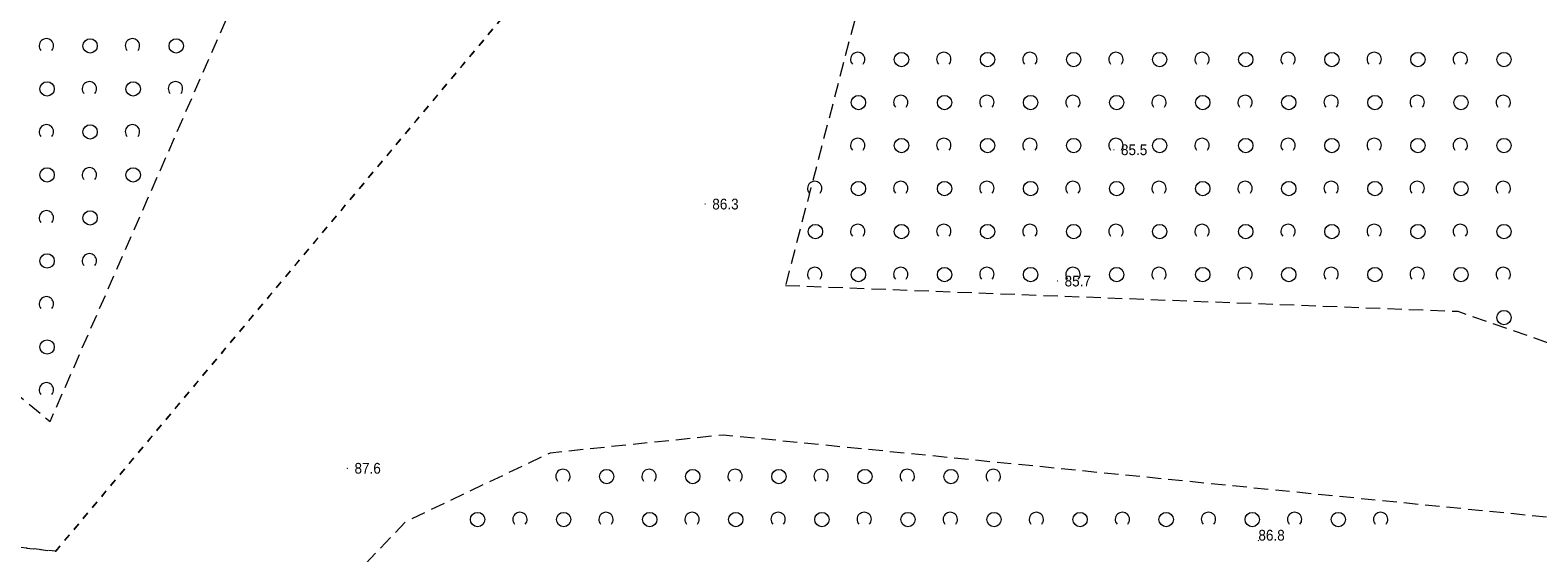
# Model space of a CAD drawing. Header units: metres. Extents: x 6540907 to 6541833, y 5893434 to 5894895.
# Tile 127 of 256: x 6541266 to 6541371, y 5894201 to 5894238. Entities that reach past the tile are written whole.
import ezdxf

# ---------------------------------------------------------------- set-up
doc = ezdxf.new("R2010")
doc.units = ezdxf.units.M
doc.header["$MEASUREMENT"] = 0
doc.linetypes.add('1.0_0.5', pattern=[1.5, 1, -0.5])
doc.linetypes.add('egug-500', pattern=[1, 0.5, -0.5])
doc.layers.get('0').update_dxf_attribs({"color": 2, "linetype": 'CONTINUOUS', "lineweight": 5})
for name, color, linetype, lineweight in [('218-kontur użytku gruntowego', 251, 'CONTINUOUS', 9), ('pikieta naturalna', 251, 'CONTINUOUS', 9), ('pikieta naturalna-Atr2', 251, 'CONTINUOUS', 9), ('zadrzewienie  zakrzewienie', 252, 'CONTINUOUS', 15)]:
    doc.layers.add(name, color=color, linetype=linetype, lineweight=lineweight)
doc.styles.get("Standard").update_dxf_attribs({"font": 'Arial', "width": 0.75})

# ---------------------------------------------------------------- blocks, each defined once
blk = doc.blocks.new('PW01')
at = {"linetype": 'Continuous', "lineweight": 13}
h = blk.add_hatch(color=0, dxfattribs=at)
edge = h.paths.add_edge_path()
edge.add_arc((0, 0), 0.045, 0, 360)
blk = doc.blocks.new('OTZK1')
at = {"color": 0, "linetype": 'Continuous'}
blk.add_circle((0, 0), 0.5, dxfattribs=at)
blk = doc.blocks.new('OTZK2')
at = {"color": 0, "linetype": 'Continuous'}
blk.add_arc((0, 0), 0.5, 318.85, 221.162, dxfattribs=at)

msp = doc.modelspace()

# ---------------------------------------------------------------- linework, layer by layer
at = {"layer": '218-kontur użytku gruntowego', "linetype": 'egug-500', "lineweight": 18, "flags": 128}
for points in [[(6541267.47, 5894201.6), (6541308.83, 5894251.04)], [(6541308.83, 5894251.04), (6541267.47, 5894201.6)], [(6541127.2, 5894216.34), (6541267.47, 5894201.6)], [(6541267.47, 5894201.6), (6541127.2, 5894216.34)]]:
    msp.add_lwpolyline(points, dxfattribs=at)
at = {"layer": 'zadrzewienie  zakrzewienie', "linetype": '1.0_0.5', "lineweight": 18, "flags": 128}
for points in [[(6541044.04, 5894156.77), (6541052.84, 5894163.43), (6541069.7, 5894175.08), (6541101.31, 5894200.36), (6541129.24, 5894208.17), (6541152.03, 5894225.13), (6541169.97, 5894235.27), (6541187.83, 5894231.34), (6541224.49, 5894232.18), (6541248.1, 5894226.28), (6541267.08, 5894210.65), (6541283.7, 5894248.59), (6541223.9, 5894276.09), (6541201.6, 5894276.99), (6541164.6, 5894267.59), (6541087.7, 5894232.19), (6541061.02, 5894214.69), (6541036.66, 5894196.19), (6541017.58, 5894183.32), (6541015.78, 5894180.8), (6541016.59, 5894177.74), (6541020.64, 5894173.87)], [(6541318.34, 5894220.14), (6541365.21, 5894218.34), (6541400.25, 5894206.12), (6541416.54, 5894198.84), (6541431.06, 5894175.02), (6541451.77, 5894156.32), (6541474.69, 5894125.82), (6541515.21, 5894162.96), (6541506.98, 5894164.12), (6541490.01, 5894171.06), (6541473.59, 5894181.62), (6541460.36, 5894193.95), (6541433.18, 5894231.66), (6541416.44, 5894245.34), (6541382.33, 5894257.94), (6541358.84, 5894258.03), (6541325.63, 5894248.13), (6541325.63, 5894248.13)], [(6541385.04, 5894176.09), (6541397.86, 5894176.57), (6541397.24, 5894167.57), (6541389.94, 5894164.04), (6541387.78, 5894154.3), (6541397.41, 5894148.23), (6541401.22, 5894133.45), (6541404.59, 5894132.73), (6541412.06, 5894164.94), (6541412.25, 5894178.07), (6541406.79, 5894191.01), (6541397.3, 5894199.83), (6541384.17, 5894202.7), (6541314.01, 5894209.7), (6541301.93, 5894208.45), (6541291.87, 5894203.66), (6541284.11, 5894195.51), (6541279.79, 5894184.97), (6541279.79, 5894174.43), (6541281.71, 5894166.95), (6541294.4, 5894171.17), (6541303.31, 5894186.5), (6541312.47, 5894194.09), (6541319.85, 5894197.69), (6541323.72, 5894191.92), (6541330.69, 5894181.54), (6541317.77, 5894175.5), (6541334.81, 5894163.61), (6541341.83, 5894158.27), (6541347.03, 5894151.05), (6541355.26, 5894144.26), (6541362.14, 5894145.11)]]:
    msp.add_lwpolyline(points, close=True, dxfattribs=at)

# ---------------------------------------------------------------- block references
at = {"layer": 'pikieta naturalna', "linetype": 'Continuous', "lineweight": 13}
for p in [(6541341.24, 5894229.6), (6541312.74, 5894225.82), (6541337.3, 5894220.45), (6541287.8, 5894207.38), (6541351.31, 5894202.34)]:
    msp.add_blockref('PW01', p, dxfattribs=at)
at = {"layer": 'zadrzewienie  zakrzewienie', "linetype": 'Continuous', "lineweight": 18}
for name, p in [('OTZK2', (6541266.82, 5894236.86)), ('OTZK1', (6541269.87, 5894236.85)), ('OTZK2', (6541272.82, 5894236.86)), ('OTZK1', (6541275.87, 5894236.85)), ('OTZK2', (6541323.38, 5894235.91)), ('OTZK1', (6541326.43, 5894235.9)), ('OTZK2', (6541329.38, 5894235.91)), ('OTZK1', (6541332.43, 5894235.9)), ('OTZK2', (6541335.38, 5894235.91)), ('OTZK1', (6541338.43, 5894235.9)), ('OTZK2', (6541341.38, 5894235.91)), ('OTZK1', (6541344.43, 5894235.9)), ('OTZK2', (6541347.38, 5894235.91)), ('OTZK1', (6541350.43, 5894235.9)), ('OTZK2', (6541353.38, 5894235.91)), ('OTZK1', (6541356.43, 5894235.9)), ('OTZK2', (6541359.38, 5894235.91)), ('OTZK1', (6541362.43, 5894235.9)), ('OTZK2', (6541365.38, 5894235.91)), ('OTZK1', (6541368.43, 5894235.9)), ('OTZK1', (6541266.87, 5894233.85)), ('OTZK2', (6541269.82, 5894233.86)), ('OTZK1', (6541272.87, 5894233.85)), ('OTZK2', (6541275.82, 5894233.86)), ('OTZK1', (6541323.43, 5894232.9)), ('OTZK2', (6541326.38, 5894232.91)), ('OTZK1', (6541329.43, 5894232.9)), ('OTZK2', (6541332.38, 5894232.91)), ('OTZK1', (6541335.43, 5894232.9)), ('OTZK2', (6541338.38, 5894232.91)), ('OTZK1', (6541341.43, 5894232.9)), ('OTZK2', (6541344.38, 5894232.91)), ('OTZK1', (6541347.43, 5894232.9)), ('OTZK2', (6541350.38, 5894232.91)), ('OTZK1', (6541353.43, 5894232.9)), ('OTZK2', (6541356.38, 5894232.91)), ('OTZK1', (6541359.43, 5894232.9)), ('OTZK2', (6541362.38, 5894232.91)), ('OTZK1', (6541365.43, 5894232.9)), ('OTZK2', (6541368.38, 5894232.91)), ('OTZK2', (6541266.82, 5894230.86)), ('OTZK1', (6541269.87, 5894230.85)), ('OTZK2', (6541272.82, 5894230.86)), ('OTZK2', (6541323.38, 5894229.91)), ('OTZK1', (6541326.43, 5894229.9)), ('OTZK2', (6541329.38, 5894229.91)), ('OTZK1', (6541332.43, 5894229.9)), ('OTZK2', (6541335.38, 5894229.91)), ('OTZK1', (6541338.43, 5894229.9)), ('OTZK2', (6541341.38, 5894229.91)), ('OTZK1', (6541344.43, 5894229.9)), ('OTZK2', (6541347.38, 5894229.91)), ('OTZK1', (6541350.43, 5894229.9)), ('OTZK2', (6541353.38, 5894229.91)), ('OTZK1', (6541356.43, 5894229.9)), ('OTZK2', (6541359.38, 5894229.91)), ('OTZK1', (6541362.43, 5894229.9)), ('OTZK2', (6541365.38, 5894229.91)), ('OTZK1', (6541368.43, 5894229.9)), ('OTZK2', (6541269.82, 5894227.86)), ('OTZK1', (6541266.87, 5894227.85)), ('OTZK1', (6541272.87, 5894227.85)), ('OTZK2', (6541320.38, 5894226.91)), ('OTZK1', (6541323.43, 5894226.9)), ('OTZK2', (6541326.38, 5894226.91)), ('OTZK1', (6541329.43, 5894226.9)), ('OTZK2', (6541332.38, 5894226.91)), ('OTZK1', (6541335.43, 5894226.9)), ('OTZK2', (6541338.38, 5894226.91)), ('OTZK1', (6541341.43, 5894226.9)), ('OTZK2', (6541344.38, 5894226.91)), ('OTZK1', (6541347.43, 5894226.9)), ('OTZK2', (6541350.38, 5894226.91)), ('OTZK1', (6541353.43, 5894226.9)), ('OTZK2', (6541356.38, 5894226.91)), ('OTZK1', (6541359.43, 5894226.9)), ('OTZK2', (6541362.38, 5894226.91)), ('OTZK1', (6541365.43, 5894226.9)), ('OTZK2', (6541368.38, 5894226.91)), ('OTZK2', (6541266.82, 5894224.86)), ('OTZK1', (6541269.87, 5894224.85)), ('OTZK1', (6541320.43, 5894223.9)), ('OTZK2', (6541323.38, 5894223.91)), ('OTZK1', (6541326.43, 5894223.9)), ('OTZK2', (6541329.38, 5894223.91)), ('OTZK1', (6541332.43, 5894223.9)), ('OTZK2', (6541335.38, 5894223.91)), ('OTZK1', (6541338.43, 5894223.9)), ('OTZK2', (6541341.38, 5894223.91)), ('OTZK1', (6541344.43, 5894223.9)), ('OTZK2', (6541347.38, 5894223.91)), ('OTZK1', (6541350.43, 5894223.9)), ('OTZK2', (6541353.38, 5894223.91)), ('OTZK1', (6541356.43, 5894223.9)), ('OTZK2', (6541359.38, 5894223.91)), ('OTZK1', (6541362.43, 5894223.9)), ('OTZK2', (6541365.38, 5894223.91)), ('OTZK1', (6541368.43, 5894223.9)), ('OTZK1', (6541266.87, 5894221.85)), ('OTZK2', (6541269.82, 5894221.86)), ('OTZK2', (6541320.38, 5894220.91)), ('OTZK1', (6541323.43, 5894220.9)), ('OTZK2', (6541326.38, 5894220.91)), ('OTZK1', (6541329.43, 5894220.9)), ('OTZK2', (6541332.38, 5894220.91)), ('OTZK1', (6541335.43, 5894220.9)), ('OTZK2', (6541338.38, 5894220.91)), ('OTZK1', (6541341.43, 5894220.9)), ('OTZK2', (6541344.38, 5894220.91)), ('OTZK1', (6541347.43, 5894220.9)), ('OTZK2', (6541350.38, 5894220.91)), ('OTZK1', (6541353.43, 5894220.9)), ('OTZK2', (6541356.38, 5894220.91)), ('OTZK1', (6541359.43, 5894220.9)), ('OTZK2', (6541362.38, 5894220.91)), ('OTZK1', (6541365.43, 5894220.9)), ('OTZK2', (6541368.38, 5894220.91)), ('OTZK2', (6541266.82, 5894218.86)), ('OTZK1', (6541368.43, 5894217.9)), ('OTZK1', (6541266.87, 5894215.85)), ('OTZK2', (6541266.82, 5894212.86)), ('OTZK2', (6541302.83, 5894206.82)), ('OTZK2', (6541308.83, 5894206.82)), ('OTZK2', (6541314.83, 5894206.82)), ('OTZK2', (6541320.83, 5894206.82)), ('OTZK2', (6541326.83, 5894206.82)), ('OTZK2', (6541332.83, 5894206.82)), ('OTZK1', (6541305.88, 5894206.81)), ('OTZK1', (6541311.88, 5894206.81)), ('OTZK1', (6541317.88, 5894206.81)), ('OTZK1', (6541323.88, 5894206.81)), ('OTZK1', (6541329.88, 5894206.81)), ('OTZK1', (6541296.88, 5894203.81)), ('OTZK2', (6541299.83, 5894203.82)), ('OTZK1', (6541302.88, 5894203.81)), ('OTZK2', (6541305.83, 5894203.82)), ('OTZK1', (6541308.88, 5894203.81)), ('OTZK2', (6541311.83, 5894203.82)), ('OTZK1', (6541314.88, 5894203.81)), ('OTZK2', (6541317.83, 5894203.82)), ('OTZK1', (6541320.88, 5894203.81)), ('OTZK2', (6541323.83, 5894203.82)), ('OTZK1', (6541326.88, 5894203.81)), ('OTZK2', (6541329.83, 5894203.82)), ('OTZK1', (6541332.88, 5894203.81)), ('OTZK2', (6541335.83, 5894203.82)), ('OTZK1', (6541338.88, 5894203.81)), ('OTZK2', (6541341.83, 5894203.82)), ('OTZK1', (6541344.88, 5894203.81)), ('OTZK2', (6541347.83, 5894203.82)), ('OTZK1', (6541350.88, 5894203.81)), ('OTZK2', (6541353.83, 5894203.82)), ('OTZK1', (6541356.88, 5894203.81)), ('OTZK2', (6541359.83, 5894203.82))]:
    msp.add_blockref(name, p, dxfattribs=at)

# ---------------------------------------------------------------- texts
at = {"layer": 'pikieta naturalna-Atr2', "width": 0.9}
for s, p in [('85.5', (6541341.73, 5894229.23)), ('86.3', (6541313.24, 5894225.44)), ('85.7', (6541337.8, 5894220.07)), ('87.6', (6541288.3, 5894207.01)), ('86.8', (6541351.31, 5894202.34))]:
    msp.add_text(s, height=0.75, dxfattribs=at).set_placement(p)

doc.saveas('drawing.dxf')
